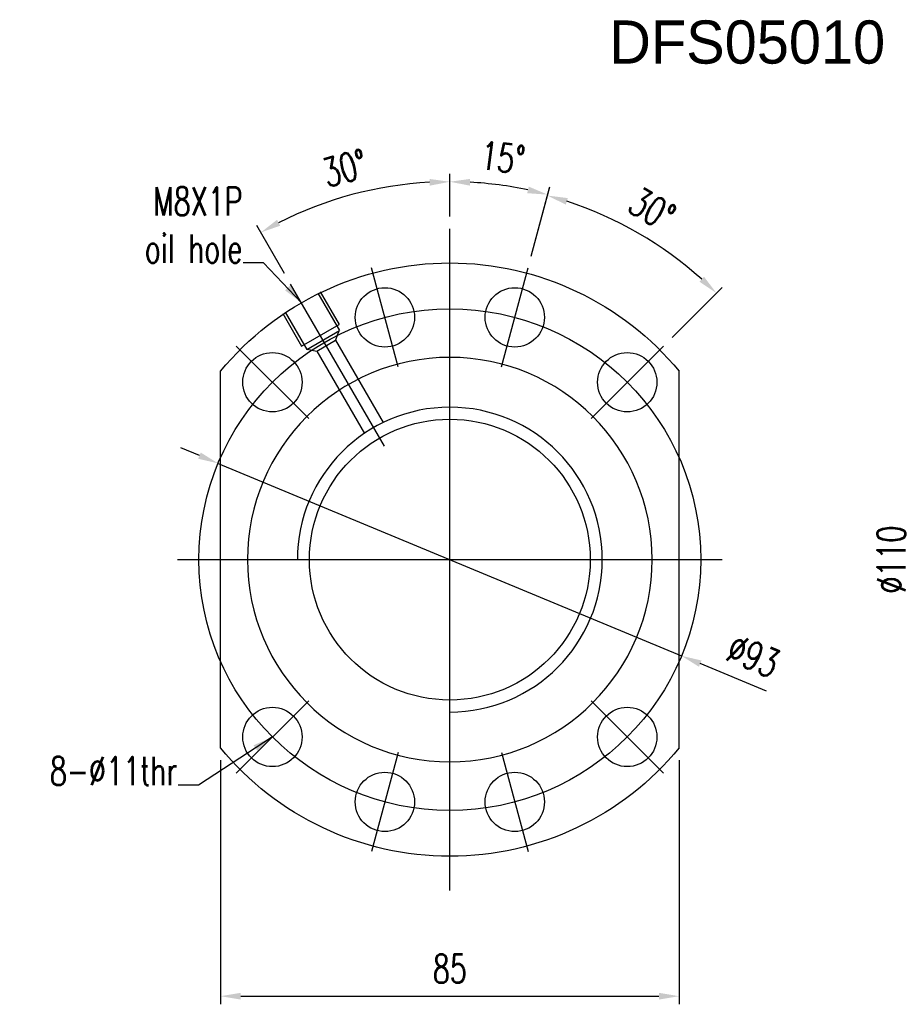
# Model space of a CAD drawing. Header units: inches. Extents: x 37 to 987, y -531 to 767.
# Tile 1 of 49: x 37 to 200, y 94 to 277. Entities that reach past the tile are written whole.
import ezdxf

# ---------------------------------------------------------------- set-up
doc = ezdxf.new("R2010")
doc.units = ezdxf.units.IN
doc.header["$MEASUREMENT"] = 0
doc.layers.add('DIM', color=4, linetype='Continuous')
doc.styles.add('DIM-7', font='SIMPLEX.shx', dxfattribs={"width": 0.7, "bigfont": 'chineset.shx'})
doc.dimstyles.new('CNS', dxfattribs={"dimtxt": 3.5, "dimasz": 2.5, "dimexe": 1, "dimexo": 1.5, "dimgap": 0.09, "dimtad": 0, "dimdsep": 46, "dimtxsty": 'DIM-7', "dimcen": 0.09, "dimclrd": 1, "dimclre": 1, "dimclrt": 4, "dimadec": 0, "dimazin": 0, "dimtfac": 1, "dimtix": 1, "dimtmove": 2, "dimatfit": 3, "dimfxl": 1, "dimtvp": 0.971429, "dimtolj": 1, "dimarcsym": 0})

# ---------------------------------------------------------------- blocks, each defined once
blk = doc.blocks.new('*D3')
at = {"layer": 'DEFPOINTS', "color": 0, "transparency": 16777216}
for p in [(104.96, 245.58), (117.12, 237.95), (87.62, 227.69), (105, 197.6), (117.12, 115.25)]:
    blk.add_point(p, dxfattribs=at)
at = {"layer": 'DIM', "color": 7, "lineweight": -2, "transparency": 16777216}
for p, q in [((117.12, 240.2), (117.12, 248.15)), ((86.5, 229.64), (81.35, 238.56))]:
    blk.add_line(p, q, dxfattribs=at)
blk.add_arc((117.12, 176.6), 70.05, 93.0677, 116.9323, dxfattribs=at)
at = {"layer": 'DIM', "color": 7, "transparency": 16777216}
for points in [[(113.36, 247.17), (113.39, 245.92), (117.12, 246.65)], [(85.69, 238.5), (85.1, 239.6), (82.1, 237.26)]]:
    blk.add_solid(points, dxfattribs=at)
at = {"layer": 'DIM', "color": 7, "transparency": 16777216, "insert": (97.67, 249.19), "char_height": 5.25, "attachment_point": 5, "rotation": 15, "style": 'DIM-7'}
blk.add_mtext('\\A1;30°', dxfattribs=at)
blk = doc.blocks.new('*D4')
at = {"layer": 'DEFPOINTS', "color": 0, "transparency": 16777216}
for p in [(129.29, 245.59), (117.12, 237.95), (131.62, 230.69), (126.7, 212.34), (117.12, 115.25)]:
    blk.add_point(p, dxfattribs=at)
at = {"layer": 'DIM', "color": 7, "lineweight": -2, "transparency": 16777216}
for p, q in [((117.12, 240.2), (117.12, 248.15)), ((132.2, 232.86), (135.64, 245.72))]:
    blk.add_line(p, q, dxfattribs=at)
blk.add_arc((117.12, 176.6), 70.06, 78.0673, 86.9327, dxfattribs=at)
at = {"layer": 'DIM', "color": 7, "transparency": 16777216}
for points in [[(120.85, 245.93), (120.89, 247.18), (117.12, 246.65)], [(131.75, 245.75), (131.46, 244.53), (135.25, 244.27)]]:
    blk.add_solid(points, dxfattribs=at)
at = {"layer": 'DIM', "color": 7, "transparency": 16777216, "insert": (126.93, 251.11), "char_height": 5.25, "attachment_point": 5, "rotation": 352.5, "style": 'DIM-7'}
blk.add_mtext('\\A1;15°', dxfattribs=at)
blk = doc.blocks.new('*D5')
at = {"layer": 'DEFPOINTS', "color": 0, "transparency": 16777216}
for p in [(157.2, 233.83), (131.62, 230.69), (156.72, 216.2), (126.7, 212.34), (143.29, 202.76)]:
    blk.add_point(p, dxfattribs=at)
at = {"layer": 'DIM', "color": 7, "lineweight": -2, "transparency": 16777216}
for p, q in [((132.2, 232.86), (135.6, 245.54)), ((158.31, 217.79), (167.59, 227.07))]:
    blk.add_line(p, q, dxfattribs=at)
blk.add_arc((117.12, 176.6), 69.87, 48.0754, 71.9246, dxfattribs=at)
at = {"layer": 'DIM', "color": 7, "transparency": 16777216}
for points in [[(138.62, 242.42), (138.98, 243.62), (135.21, 244.09)], [(164.24, 229.04), (163.38, 228.13), (166.53, 226.01)]]:
    blk.add_solid(points, dxfattribs=at)
at = {"layer": 'DIM', "color": 7, "transparency": 16777216, "insert": (154.61, 241.53), "char_height": 5.25, "attachment_point": 5, "rotation": 330, "style": 'DIM-7'}
blk.add_mtext('\\A1;30°', dxfattribs=at)
blk = doc.blocks.new('*D6')
at = {"layer": 'DEFPOINTS', "color": 0, "transparency": 16777216}
for p in [(74.62, 141.69), (159.62, 141.69), (159.62, 95.66)]:
    blk.add_point(p, dxfattribs=at)
at = {"layer": 'DIM', "color": 7, "lineweight": -2, "transparency": 16777216}
for p, q in [((74.62, 139.44), (74.62, 94.16)), ((159.62, 139.44), (159.62, 94.16)), ((78.37, 95.66), (155.87, 95.66))]:
    blk.add_line(p, q, dxfattribs=at)
at = {"layer": 'DIM', "color": 7, "transparency": 16777216}
for points in [[(78.37, 96.29), (78.37, 95.04), (74.62, 95.66)], [(155.87, 96.29), (155.87, 95.04), (159.62, 95.66)]]:
    blk.add_solid(points, dxfattribs=at)
at = {"layer": 'DIM', "color": 7, "transparency": 16777216, "insert": (117.12, 100.76), "char_height": 5.25, "attachment_point": 5, "style": 'DIM-7'}
blk.add_mtext('\\A1;85', dxfattribs=at)
blk = doc.blocks.new('*D10')
at = {"layer": 'DEFPOINTS', "color": 0, "transparency": 16777216}
for p in [(204.03, 231.6), (218.2, 231.6), (218.2, 121.6)]:
    blk.add_point(p, dxfattribs=at)
at = {"layer": 'DIM', "color": 7, "lineweight": -2, "transparency": 16777216}
for p, q in [((215.95, 231.6), (202.53, 231.6)), ((204.03, 125.35), (204.03, 227.85)), ((215.95, 121.6), (202.53, 121.6))]:
    blk.add_line(p, q, dxfattribs=at)
at = {"layer": 'DIM', "color": 7, "transparency": 16777216}
for points in [[(203.41, 227.85), (204.66, 227.85), (204.03, 231.6)], [(203.41, 125.35), (204.66, 125.35), (204.03, 121.6)]]:
    blk.add_solid(points, dxfattribs=at)
at = {"layer": 'DIM', "color": 7, "transparency": 16777216, "insert": (198.93, 176.6), "char_height": 5.25, "attachment_point": 5, "rotation": 90, "style": 'DIM-7'}
blk.add_mtext('\\A1;%%C110', dxfattribs=at)
blk = doc.blocks.new('*D11')
at = {"layer": 'DEFPOINTS', "color": 0, "transparency": 16777216}
for p in [(74.18, 194.44), (160.06, 158.76)]:
    blk.add_point(p, dxfattribs=at)
at = {"layer": 'DIM', "color": 7, "lineweight": -2, "transparency": 16777216}
for p, q in [((70.72, 195.88), (67.26, 197.32)), ((74.18, 194.44), (160.06, 158.76)), ((175.8, 152.22), (163.53, 157.32))]:
    blk.add_line(p, q, dxfattribs=at)
at = {"layer": 'DIM', "color": 7, "transparency": 16777216}
for points in [[(70.96, 196.45), (70.48, 195.3), (74.18, 194.44)], [(163.77, 157.9), (163.29, 156.74), (160.06, 158.76)]]:
    blk.add_solid(points, dxfattribs=at)
at = {"layer": 'DIM', "color": 7, "transparency": 16777216, "insert": (173.35, 158.76), "char_height": 5.25, "attachment_point": 5, "rotation": 337.4392, "style": 'DIM-7'}
blk.add_mtext('\\A1;∅93', dxfattribs=at)

msp = doc.modelspace()

# ---------------------------------------------------------------- linework, layer by layer
at = {"layer": 'DIM', "color": 7}
for p, q in [((117.123, 115.248), (117.123, 237.948)), ((107.546, 212.337), (102.629, 230.69)), ((126.699, 212.337), (131.617, 230.69)), ((104.995, 197.603), (87.623, 227.694)), ((92.654, 225.979), (96.654, 219.051)), ((93.087, 226.229), (96.587, 220.167)), ((86.159, 222.229), (89.659, 216.167)), ((86.592, 222.479), (90.592, 215.551)), ((89.659, 216.167), (96.587, 220.167)), ((90.592, 215.551), (96.654, 219.051)), ((92.491, 215.262), (95.955, 217.262)), ((96.567, 219.001), (95.955, 217.262)), ((95.955, 217.262), (104.763, 202.006)), ((90.96, 202.761), (77.525, 216.196)), ((90.678, 215.601), (92.491, 215.262)), ((143.286, 202.761), (156.721, 216.196)), ((92.491, 215.262), (101.299, 200.006)), ((74.623, 141.687), (74.623, 211.509)), ((159.623, 141.687), (159.623, 211.509)), ((66.623, 176.598), (167.623, 176.598)), ((90.96, 150.435), (77.525, 137)), ((143.286, 150.435), (156.721, 137)), ((107.546, 140.859), (102.629, 122.506)), ((126.699, 140.859), (131.617, 122.506))]:
    msp.add_line(p, q, dxfattribs=at)
for centre, radius in [((105.088, 221.514), 5.5), ((129.158, 221.514), 5.5), ((117.123, 176.598), 46.5), ((84.242, 209.479), 5.5), ((150.003, 209.479), 5.5), ((117.123, 176.598), 26.03), ((84.242, 143.718), 5.5), ((150.003, 143.718), 5.5), ((105.088, 131.682), 5.5), ((129.158, 131.682), 5.5)]:
    msp.add_circle(centre, radius, dxfattribs=at)
at = {"layer": 'DIM', "color": 7, "extrusion": (0, 0, -1)}
msp.add_circle((-117.123, 176.598), 37.5, dxfattribs=at)
for start, end in [(39.40057, 140.59943), (219.40057, 320.59943)]:
    msp.add_arc((-117.123, 176.598), 55, start, end, dxfattribs=at)
at = {"layer": 'DIM', "color": 7}
msp.add_arc((117.123, 176.598), 28.255, 270, 180, dxfattribs=at)

# ---------------------------------------------------------------- texts
at = {"layer": 'DIM', "color": 0, "insert": (146.662, 276.554), "char_height": 8, "width": 106.47775, "attachment_point": 1}
msp.add_mtext('DFS05010', dxfattribs=at)
at = {"layer": 'DIM', "color": 7, "char_height": 5.25, "attachment_point": 9, "style": 'DIM-7'}
for s, insert in [('\\A1;M8X1P\\Poil hole', (78.687, 231.62)), ('8-%%C11thr', (66.627, 134.801))]:
    msp.add_mtext(s, dxfattribs=dict(at, insert=insert))

# ---------------------------------------------------------------- dimensions: what is measured, and where the dimension line sits
at = {"layer": 'DIM', "color": 7}
for base, line1, line2, picture, middle in [((104.959, 245.583), ((117.123, 115.248), (117.123, 237.948)), ((104.995, 197.603), (87.623, 227.694)), '*D3', (97.673, 249.186)), ((129.288, 245.589), ((126.699, 212.337), (131.617, 230.69)), ((117.123, 115.248), (117.123, 237.948)), '*D4', (126.932, 251.111)), ((157.2, 233.834), ((143.286, 202.761), (156.721, 216.196)), ((126.699, 212.337), (131.617, 230.69)), '*D5', (154.609, 241.526))]:
    dim = msp.add_angular_dim_2l(base=base, line1=line1, line2=line2, dimstyle='CNS', override={"dimscale": 1.5, "dimclrd": 7, "dimclre": 7, "dimclrt": 7}, dxfattribs=at)
    dim.commit()
    dim.dimension.update_dxf_attribs({"geometry": picture, "text_midpoint": middle})
dim = msp.add_linear_dim(base=(204.034, 231.598), p1=(218.195, 121.598), p2=(218.195, 231.598), angle=90, text='%%C<>', dimstyle='CNS', override={"dimscale": 1.5, "dimclrd": 7, "dimclre": 7, "dimclrt": 7}, dxfattribs=at)
dim.commit()
dim.dimension.update_dxf_attribs({"geometry": '*D10', "text_midpoint": (198.934, 176.598)})
dim = msp.add_diameter_dim_2p(p1=(74.181, 194.438), p2=(160.064, 158.758), dimstyle='CNS', override={"dimscale": 1.5, "dimclrd": 7, "dimclre": 7, "dimclrt": 7}, dxfattribs=at)
dim.commit()
dim.dimension.update_dxf_attribs({"geometry": '*D11', "text_midpoint": (173.354, 158.759)})
dim = msp.add_linear_dim(base=(159.623, 95.661), p1=(74.623, 141.687), p2=(159.623, 141.687), dimstyle='CNS', override={"dimscale": 1.5, "dimclrd": 7, "dimclre": 7, "dimclrt": 7}, dxfattribs=at)
dim.commit()
dim.dimension.update_dxf_attribs({"geometry": '*D6', "text_midpoint": (117.123, 100.761)})

# ---------------------------------------------------------------- leaders
at = {"layer": 'DIM', "color": 7, "annotation_type": 0, "has_hookline": 1, "hookline_direction": 1}
for points, text_width in [([(89.623, 224.229), (82.572, 231.62), (78.822, 231.62)], 19.6), ([(84.242, 143.718), (70.512, 134.801), (66.762, 134.801)], 24.15)]:
    msp.add_leader(points, dimstyle='CNS', override={"dimscale": 1.5, "dimclrd": 7, "dimclre": 7, "dimclrt": 7}, dxfattribs=dict(at, text_width=text_width))

doc.saveas('drawing.dxf')
